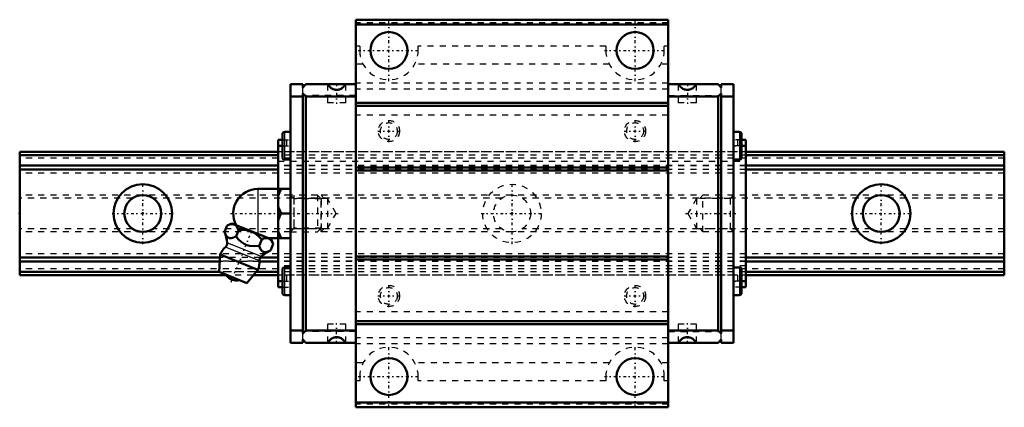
# Model space of a CAD drawing. Header units: millimetres. Extents: x -20 to 140, y -32 to 32.
import ezdxf

# ---------------------------------------------------------------- set-up
doc = ezdxf.new("R2010")
doc.units = ezdxf.units.MM
doc.linetypes.add('Center', pattern=[1.5, 0.45, -0.5, 0.05, -0.5])
doc.linetypes.add('Dashed', pattern=[2, 1, -1])
for name, color, linetype, lineweight in [('2d ConnectionPoints', 7, 'Continuous', 50), ('AM_0', 7, 'Continuous', 50), ('AM_4', 3, 'Continuous', 25), ('AM_5', 3, 'Continuous', 25), ('AM_7', 7, 'Center', 25), ('AM_9', 6, 'Dashed', 25)]:
    doc.layers.add(name, color=color, linetype=linetype, lineweight=lineweight)

# ---------------------------------------------------------------- blocks, each defined once
blk = doc.blocks.new('1_snghzi07h1rebg1yo3p9h5l9r________0_in_HSR20M1B1SS160LG200BM6F42000_4')
at = {"layer": 'AM_0'}
for p, q in [((18.7, 4), (24, 4)), ((22, 4), (22, -4)), ((22.5, 0), (24, 0)), ((24, 0.73), (24, -0.73)), ((13.28, -3), (13.71, -1.93)), ((14.49, -1.6), (13.71, -1.93)), ((20.88, -4.18), (14.49, -1.6)), ((15.15, -3.76), (15.58, -2.69)), ((18.9, -5.27), (19.33, -4.2)), ((20.42, -4), (24, -4)), ((21.21, -4.96), (20.88, -4.18)), ((20.77, -6.03), (21.21, -4.96)), ((12.6, -6.67), (12.4, -9.49)), ((18.72, -9.14), (12.6, -6.67)), ((16.89, -11.31), (12.4, -9.49)), ((16.89, -11.31), (18.72, -9.14))]:
    blk.add_line(p, q, dxfattribs=at)
for points in [[(22.5, 4), (22.21, 3.44), (22, 2.85)], [(22, 1.15), (22.06, 0.96), (22.25, 0.47), (22.5, 0)], [(22.5, 0), (22.21, -0.56), (22, -1.15)], [(13.28, -3), (13.46, -3.4), (13.68, -3.74), (13.87, -3.91), (14.09, -4), (14.34, -4.01), (14.6, -3.96), (15.15, -3.76)], [(15.58, -2.69), (15.32, -2.21), (15.16, -2.01), (14.96, -1.86), (14.66, -1.76), (14.31, -1.75), (14.01, -1.82), (13.71, -1.93)], [(19.33, -4.2), (18.93, -3.79), (18.49, -3.42), (17.97, -3.09), (17.39, -2.85), (16.79, -2.71), (16.17, -2.67), (15.58, -2.69)], [(22, -2.85), (22.06, -3.04), (22.25, -3.53), (22.5, -4)], [(15.15, -3.76), (15.58, -4.23), (16, -4.62), (16.47, -4.95), (16.9, -5.15), (17.36, -5.26), (18.13, -5.32), (18.9, -5.27)], [(21.21, -4.96), (20.95, -4.48), (20.78, -4.28), (20.59, -4.14), (20.28, -4.03), (19.93, -4.03), (19.63, -4.09), (19.33, -4.2)], [(18.9, -5.27), (19.08, -5.67), (19.3, -6.01), (19.49, -6.18), (19.71, -6.27), (19.96, -6.29), (20.22, -6.24), (20.77, -6.03)]]:
    blk.add_lwpolyline(points, dxfattribs=at)
for centre, radius, start, end in [((18.7, 0), 4, 90, 207.9876), ((7.73, -5.29), 6, 4.8448, 22.4692), ((12.92, -4.86), 0.8, 311.9787, 4.8448), ((15.66, -7.9), 3.3, 131.9787, 158), ((23.17, -11.53), 6, 113.5285, 131.1552), ((15.66, -7.9), 3.3, 338, 4.0213), ((19.75, -7.62), 0.8, 131.1552, 184.0213), ((15.19, -9.07), 1.82, 210.1342, 285.8658)]:
    blk.add_arc(centre, radius, start, end, dxfattribs=at)
at = {"layer": 'AM_4'}
for p, q in [((18.7, 4), (18.7, -3.3)), ((19.22, -7.01), (13.71, -4.79)), ((18.95, -7.67), (13.45, -5.45))]:
    blk.add_line(p, q, dxfattribs=at)
at = {"layer": 'AM_5', "linetype": 'Dashed'}
for p, q in [((24.54, 3), (24.54, -3)), ((29, 2.39), (24.54, 2.39)), ((29, -2.39), (24.54, -2.39))]:
    blk.add_line(p, q, dxfattribs=at)
at = {"layer": 'AM_7'}
blk.add_line((14.34, -11.15), (17.84, -2.5), dxfattribs=at)
at = {"layer": 'AM_9'}
for p, q in [((28.39, 3), (24, 3)), ((29, 2.39), (28.39, 3)), ((28.39, 3), (28.39, -3)), ((29, 2.39), (29, -2.39)), ((24, -3), (28.39, -3)), ((28.39, -3), (29, -2.39))]:
    blk.add_line(p, q, dxfattribs=at)
blk = doc.blocks.new('2_HSR20M1BSSB_M6F_Slider_0_in_HSR20M1B1SS160LG200BM6F42000_4')
at = {"layer": 'AM_0'}
for p, q in [((85.4, 31.5), (34.6, 31.5)), ((34.6, 31.5), (34.6, -31.5)), ((85.4, 30.7), (34.6, 30.7)), ((85.4, 31.5), (85.4, -31.5)), ((24, 21), (24, 0.73)), ((26, 21), (24, 21)), ((26, 20.5), (26.5, 21)), ((26, 21), (26, 20.5)), ((34.6, 21), (26.5, 21)), ((85.4, 21), (93.5, 21)), ((94, 20.5), (93.5, 21)), ((94, 21), (96, 21)), ((94, 21), (94, 20.5)), ((96, -21), (96, 21)), ((26, 19.5), (26, -19.5)), ((26.5, 19), (26, 19.5)), ((93.5, 19), (94, 19.5)), ((94, 19.5), (94, -19.5)), ((26, 19), (24, 19)), ((26.5, -19), (26.5, 19)), ((34.6, 19), (26.5, 19)), ((85.4, 18), (34.6, 18)), ((85.4, 19), (93.5, 19)), ((93.5, -19), (93.5, 19)), ((94, 19), (96, 19)), ((85.4, 17.5), (34.6, 17.5)), ((22.7, 12.92), (22.7, 9.08)), ((24, 13.25), (23.02, 13.25)), ((96.97, 13.25), (96, 13.25)), ((97.3, 12.92), (97.3, 9.08)), ((22, 12), (22.7, 12)), ((22, 12), (22, 4)), ((98, 12), (97.3, 12)), ((98, 12), (98, -12)), ((22, 11), (22.7, 11)), ((98, 11), (97.3, 11)), ((23.02, 8.75), (24, 8.75)), ((96, 8.75), (96.97, 8.75)), ((85.4, 7.5), (34.6, 7.5)), ((85.4, 7), (34.6, 7)), ((24, -0.73), (24, -21)), ((22, -4), (22, -12)), ((85.4, -7), (34.6, -7)), ((85.4, -7.5), (34.6, -7.5)), ((22.7, -9.08), (22.7, -12.92)), ((24, -8.75), (23.02, -8.75)), ((96.97, -8.75), (96, -8.75)), ((97.3, -9.08), (97.3, -12.92)), ((22, -11), (22.7, -11)), ((98, -11), (97.3, -11)), ((22, -12), (22.7, -12)), ((98, -12), (97.3, -12)), ((23.02, -13.25), (24, -13.25)), ((96, -13.25), (96.97, -13.25)), ((85.4, -17.5), (34.6, -17.5)), ((26, -19), (24, -19)), ((26, -19.5), (26.5, -19)), ((34.6, -19), (26.5, -19)), ((85.4, -18), (34.6, -18)), ((85.4, -19), (93.5, -19)), ((94, -19.5), (93.5, -19)), ((94, -19), (96, -19)), ((26, -20.5), (26, -21)), ((26.5, -21), (26, -20.5)), ((93.5, -21), (94, -20.5)), ((94, -20.5), (94, -21)), ((26, -21), (24, -21)), ((34.6, -21), (26.5, -21)), ((85.4, -21), (93.5, -21)), ((94, -21), (96, -21)), ((85.4, -30.7), (34.6, -30.7)), ((85.4, -31.5), (34.6, -31.5))]:
    blk.add_line(p, q, dxfattribs=at)
for points in [[(30.13, 21), (30.18, 20.88), (30.25, 20.77), (30.33, 20.66), (30.41, 20.57), (30.51, 20.48), (30.61, 20.39), (30.72, 20.32), (30.83, 20.26), (30.95, 20.2), (31.08, 20.16), (31.2, 20.13), (31.33, 20.11), (31.46, 20.1), (31.59, 20.1), (31.72, 20.12), (31.85, 20.14), (31.98, 20.18), (32.1, 20.23), (32.22, 20.28), (32.33, 20.35), (32.44, 20.43), (32.53, 20.51), (32.62, 20.61), (32.71, 20.71), (32.78, 20.82), (32.84, 20.93), (32.87, 21)], [(89.87, 21), (89.82, 20.88), (89.75, 20.77), (89.67, 20.66), (89.59, 20.57), (89.49, 20.48), (89.39, 20.39), (89.28, 20.32), (89.17, 20.26), (89.05, 20.2), (88.92, 20.16), (88.8, 20.13), (88.67, 20.11), (88.54, 20.1), (88.41, 20.1), (88.28, 20.12), (88.15, 20.14), (88.02, 20.18), (87.9, 20.23), (87.78, 20.28), (87.67, 20.35), (87.56, 20.43), (87.47, 20.51), (87.38, 20.61), (87.29, 20.71), (87.22, 20.82), (87.16, 20.93), (87.13, 21)], [(30.13, -21), (30.18, -20.88), (30.25, -20.77), (30.33, -20.66), (30.41, -20.57), (30.51, -20.48), (30.61, -20.39), (30.72, -20.32), (30.83, -20.26), (30.95, -20.2), (31.08, -20.16), (31.2, -20.13), (31.33, -20.11), (31.46, -20.1), (31.59, -20.1), (31.72, -20.12), (31.85, -20.14), (31.98, -20.18), (32.1, -20.23), (32.22, -20.28), (32.33, -20.35), (32.44, -20.43), (32.53, -20.51), (32.62, -20.61), (32.71, -20.71), (32.78, -20.82), (32.84, -20.93), (32.87, -21)], [(89.87, -21), (89.82, -20.88), (89.75, -20.77), (89.67, -20.66), (89.59, -20.57), (89.49, -20.48), (89.39, -20.39), (89.28, -20.32), (89.17, -20.26), (89.05, -20.2), (88.92, -20.16), (88.8, -20.13), (88.67, -20.11), (88.54, -20.1), (88.41, -20.1), (88.28, -20.12), (88.15, -20.14), (88.02, -20.18), (87.9, -20.23), (87.78, -20.28), (87.67, -20.35), (87.56, -20.43), (87.47, -20.51), (87.38, -20.61), (87.29, -20.71), (87.22, -20.82), (87.16, -20.93), (87.13, -21)]]:
    blk.add_lwpolyline(points, dxfattribs=at)
for centre in [(40, 26.5), (80, 26.5), (40, -26.5), (80, -26.5)]:
    blk.add_circle(centre, 3, dxfattribs=at)
for centre, start, end in [((23.02, 12.92), 90, 180), ((96.97, 12.92), 0, 90), ((23.02, 9.08), 180, 270), ((96.97, 9.08), 270, 360), ((23.02, -9.08), 90, 180), ((96.97, -9.08), 0, 90), ((23.02, -12.92), 180, 270), ((96.97, -12.92), 270, 360)]:
    blk.add_arc(centre, 0.325, start, end, dxfattribs=at)
at = {"layer": 'AM_4'}
for p, q in [((23.02, 13.25), (23.02, 8.75)), ((96.97, 13.25), (96.97, 8.75)), ((23.02, -8.75), (23.02, -13.25)), ((96.97, -8.75), (96.97, -13.25))]:
    blk.add_line(p, q, dxfattribs=at)
at = {"layer": 'AM_5', "linetype": 'Dashed'}
for p, q in [((29, -3), (29, 3)), ((29.5, 2.46), (29, 3)), ((90.5, 2.46), (91, 3)), ((91, -3), (91, 3)), ((96, 3), (91, 3)), ((29.5, -2.46), (29, -3)), ((90.5, -2.46), (91, -3)), ((96, -3), (91, -3))]:
    blk.add_line(p, q, dxfattribs=at)
at = {"layer": 'AM_7'}
for p, q in [((40, 21.51), (40, 31.49)), ((80, 21.51), (80, 31.49)), ((35.01, 26.5), (44.99, 26.5)), ((75.01, 26.5), (84.99, 26.5)), ((31.5, 21.15), (31.5, 17.85)), ((88.5, 21.15), (88.5, 17.85)), ((40, 11.6), (40, 15.2)), ((80, 11.6), (80, 15.2)), ((38.2, 13.4), (41.8, 13.4)), ((78.2, 13.4), (81.8, 13.4)), ((22.64, 11), (24.06, 11)), ((95.94, 11), (97.36, 11)), ((14.23, 0), (31.79, 0)), ((88.21, 0), (96.37, 0)), ((22.64, -11), (24.06, -11)), ((95.94, -11), (97.36, -11)), ((40, -15.2), (40, -11.6)), ((80, -15.2), (80, -11.6)), ((38.2, -13.4), (41.8, -13.4)), ((78.2, -13.4), (81.8, -13.4)), ((31.5, -21.15), (31.5, -17.85)), ((88.5, -21.15), (88.5, -17.85)), ((40, -31.49), (40, -21.51)), ((80, -31.49), (80, -21.51)), ((35.01, -26.5), (44.99, -26.5)), ((75.01, -26.5), (84.99, -26.5))]:
    blk.add_line(p, q, dxfattribs=at)
at = {"layer": 'AM_9'}
for p, q in [((85.4, 31), (34.6, 31)), ((35.25, 27.19), (34.6, 27.19)), ((35.25, 27.19), (35.25, 26.5)), ((44.75, 26.5), (44.75, 27.19)), ((75.25, 27.19), (44.75, 27.19)), ((75.25, 27.19), (75.25, 26.5)), ((84.75, 26.5), (84.75, 27.19)), ((85.4, 27.19), (84.75, 27.19)), ((35.79, 24.29), (34.6, 24.29)), ((75.79, 24.29), (44.21, 24.29)), ((85.4, 24.29), (84.21, 24.29)), ((30, 21), (30, 18)), ((33, 18), (33, 21)), ((85.4, 21.2), (34.6, 21.2)), ((87, 21), (87, 18)), ((90, 18), (90, 21)), ((26, 19.5), (26, 20.5)), ((34.6, 19.2), (26, 19.2)), ((85.4, 20.23), (34.6, 20.23)), ((85.4, 19.2), (94, 19.2)), ((94, 19.5), (94, 20.5)), ((33, 18), (30, 18)), ((90, 18), (87, 18)), ((85.4, 16), (34.6, 16)), ((22.7, 12), (24, 12)), ((23.35, 12), (23.35, 10)), ((97.3, 12), (96, 12)), ((96.65, 12), (96.65, 10)), ((98, 10), (22, 10)), ((22.7, 11), (24, 11)), ((97.3, 11), (96, 11)), ((98, 9.48), (22, 9.48)), ((98, 9.47), (22, 9.47)), ((22, 8.48), (98, 8.48)), ((98, 7.78), (22, 7.78)), ((98, 7.77), (22, 7.77)), ((98, 7.16), (22, 7.16)), ((98, 6.55), (22, 6.55)), ((24.54, 2.46), (24, 3)), ((30, 2.46), (24.54, 2.46)), ((24.54, 2.46), (24.54, -2.46)), ((31.42, 0), (30, 2.46)), ((30, 2.46), (30, -2.46)), ((90, 2.46), (88.58, 0)), ((90, 2.46), (90, -2.46)), ((95.46, 2.46), (90, 2.46)), ((96, 3), (95.46, 2.46)), ((95.46, 2.46), (95.46, -2.46)), ((30, -2.46), (31.42, 0)), ((88.58, 0), (90, -2.46)), ((24, -3), (24.54, -2.46)), ((24.54, -2.46), (30, -2.46)), ((90, -2.46), (95.46, -2.46)), ((95.46, -2.46), (96, -3)), ((98, -6.55), (22, -6.55)), ((98, -7.16), (22, -7.16)), ((98, -7.77), (22, -7.77)), ((98, -7.78), (22, -7.78)), ((98, -8.48), (22, -8.48)), ((98, -9.47), (22, -9.47)), ((98, -9.48), (22, -9.48)), ((98, -10), (22, -10)), ((22.7, -11), (24, -11)), ((23.35, -10), (23.35, -12)), ((97.3, -11), (96, -11)), ((96.65, -10), (96.65, -12)), ((22.7, -12), (24, -12)), ((97.3, -12), (96, -12)), ((85.4, -16), (34.6, -16)), ((34.6, -19.2), (26, -19.2)), ((33, -18), (30, -18)), ((30, -18), (30, -21)), ((33, -21), (33, -18)), ((85.4, -19.2), (94, -19.2)), ((90, -18), (87, -18)), ((87, -18), (87, -21)), ((90, -21), (90, -18)), ((26, -20.5), (26, -19.5)), ((85.4, -20.23), (34.6, -20.23)), ((94, -20.5), (94, -19.5)), ((85.4, -21.2), (34.6, -21.2)), ((35.79, -24.29), (34.6, -24.29)), ((75.79, -24.29), (44.21, -24.29)), ((85.4, -24.29), (84.21, -24.29)), ((35.25, -27.19), (34.6, -27.19)), ((35.25, -26.5), (35.25, -27.19)), ((44.75, -27.19), (44.75, -26.5)), ((75.25, -27.19), (44.75, -27.19)), ((75.25, -26.5), (75.25, -27.19)), ((84.75, -27.19), (84.75, -26.5)), ((85.4, -27.19), (84.75, -27.19)), ((85.4, -31), (34.6, -31))]:
    blk.add_line(p, q, dxfattribs=at)
for centre, radius in [((40, 13.4), 1.72), ((40, 13.4), 1.37), ((80, 13.4), 1.72), ((80, 13.4), 1.37), ((40, -13.4), 1.72), ((40, -13.4), 1.37), ((80, -13.4), 1.72), ((80, -13.4), 1.37)]:
    blk.add_circle(centre, radius, dxfattribs=at)
for centre, start, end in [((40, 26.5), 180, 0), ((80, 26.5), 180, 0), ((40, -26.5), 0, 180), ((80, -26.5), 360, 180)]:
    blk.add_arc(centre, 4.75, start, end, dxfattribs=at)
blk = doc.blocks.new('3_HSR20M1B116020_Rail_0_in_HSR20M1B1SS160LG200BM6F42000_4')
at = {"layer": 'AM_0'}
for p, q in [((22, 10), (-20, 10)), ((-20, 10), (-20, -10)), ((140, 10), (98, 10)), ((140, 10), (140, -10)), ((22, 9.47), (-20, 9.47)), ((140, 9.47), (98, 9.47)), ((22, 7.78), (-20, 7.78)), ((22, 7.16), (-20, 7.16)), ((140, 7.78), (98, 7.78)), ((140, 7.16), (98, 7.16)), ((12.56, -7.16), (-20, -7.16)), ((12.52, -7.78), (-20, -7.78)), ((22, -7.78), (18.96, -7.78)), ((22, -7.16), (19.09, -7.16)), ((140, -7.16), (98, -7.16)), ((140, -7.78), (98, -7.78)), ((12.4, -9.47), (-20, -9.47)), ((22, -9.47), (18.44, -9.47)), ((140, -9.47), (98, -9.47)), ((13.62, -10), (-20, -10)), ((22, -10), (17.99, -10)), ((140, -10), (98, -10))]:
    blk.add_line(p, q, dxfattribs=at)
for centre, radius in [((0, 0), 4.75), ((120, 0), 4.75), ((0, 0), 3), ((120, 0), 3)]:
    blk.add_circle(centre, radius, dxfattribs=at)
at = {"layer": 'AM_7'}
for p, q in [((0, -4.99), (0, 4.99)), ((60, -4.99), (60, 4.99)), ((120, -4.99), (120, 4.99)), ((-4.99, 0), (4.99, 0)), ((55.01, 0), (64.99, 0)), ((115.01, 0), (124.99, 0))]:
    blk.add_line(p, q, dxfattribs=at)
at = {"layer": 'AM_9'}
for p, q in [((22.7, 10), (22, 10)), ((96.65, 10), (23.35, 10)), ((98, 10), (97.3, 10)), ((140, 9.48), (-20, 9.48)), ((140, 9), (-20, 9)), ((98, 9.47), (22, 9.47)), ((140, 7.77), (-20, 7.77)), ((140, 6.55), (-20, 6.55)), ((98, 7.78), (22, 7.78)), ((98, 7.16), (22, 7.16)), ((24, 3), (-20, 3)), ((-1.66, 2.5), (-20, 2.5)), ((58.34, 2.5), (1.66, 2.5)), ((140, 3), (28.39, 3)), ((118.34, 2.5), (61.66, 2.5)), ((140, 2.5), (121.66, 2.5)), ((-1.66, -2.5), (-20, -2.5)), ((24, -3), (-20, -3)), ((58.34, -2.5), (1.66, -2.5)), ((140, -3), (28.39, -3)), ((118.34, -2.5), (61.66, -2.5)), ((140, -2.5), (121.66, -2.5)), ((140, -6.55), (-20, -6.55)), ((140, -7.77), (-20, -7.77)), ((18.96, -7.78), (12.52, -7.78)), ((19.09, -7.16), (12.56, -7.16)), ((98, -7.16), (22, -7.16)), ((98, -7.78), (22, -7.78)), ((140, -9), (-20, -9)), ((140, -9.48), (-20, -9.48)), ((18.44, -9.47), (12.4, -9.47)), ((98, -9.47), (22, -9.47)), ((17.99, -10), (13.62, -10)), ((22.7, -10), (22, -10)), ((96.65, -10), (23.35, -10)), ((98, -10), (97.3, -10))]:
    blk.add_line(p, q, dxfattribs=at)
for radius in [4.75, 3]:
    blk.add_circle((60, 0), radius, dxfattribs=at)

msp = doc.modelspace()

# ---------------------------------------------------------------- linework, layer by layer
at = {"layer": '2d ConnectionPoints'}
for p in [(-20, 0), (0, 0), (0, 0), (24, 0), (60, 0), (96, 0)]:
    msp.add_point(p, dxfattribs=at)

# ---------------------------------------------------------------- block references
for name in ['2_HSR20M1BSSB_M6F_Slider_0_in_HSR20M1B1SS160LG200BM6F42000_4', '3_HSR20M1B116020_Rail_0_in_HSR20M1B1SS160LG200BM6F42000_4', '1_snghzi07h1rebg1yo3p9h5l9r________0_in_HSR20M1B1SS160LG200BM6F42000_4']:
    msp.add_blockref(name, (0, 0))

doc.saveas('drawing.dxf')
